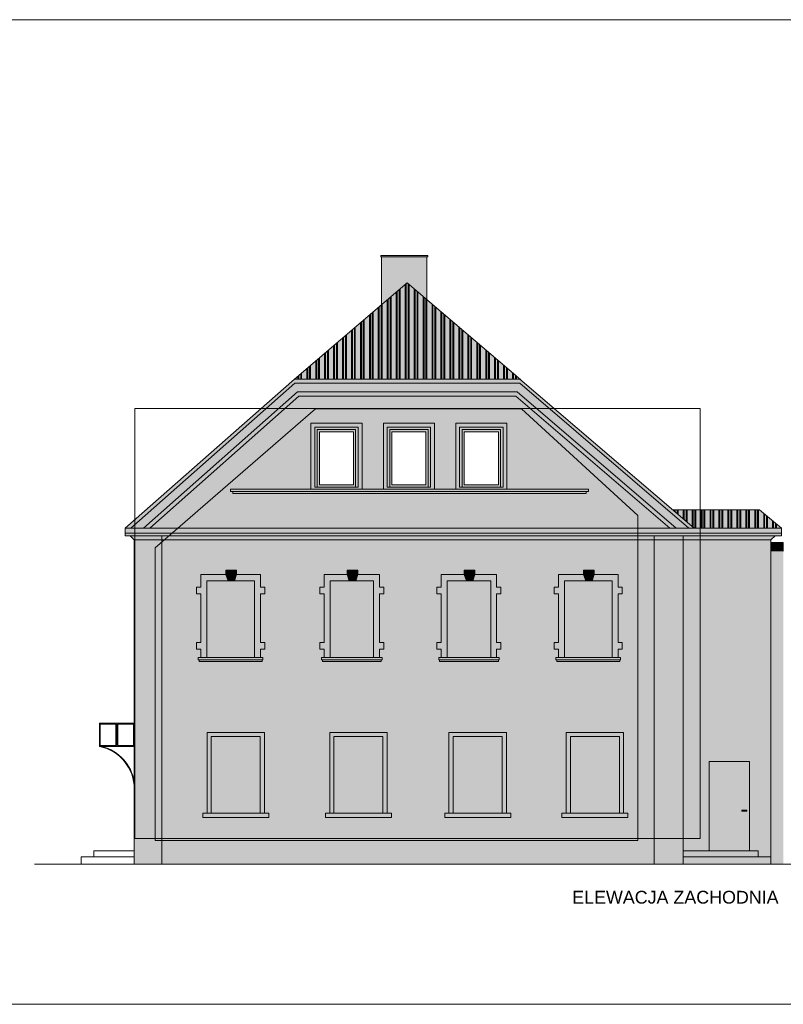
# Model space of a CAD drawing. Header units: millimetres. Extents: x 204754 to 495640, y -178579 to -98814.
# Tile 117 of 179: x 308848 to 326770, y -176519 to -153393. Entities that reach past the tile are written whole.
import ezdxf

# ---------------------------------------------------------------- set-up
doc = ezdxf.new("R2010")
doc.units = ezdxf.units.MM
doc.header["$MEASUREMENT"] = 0
doc.layers.get('0').update_dxf_attribs({"color": 252, "lineweight": 5})
for name, color, linetype, lineweight in [('Nowe_810-G Ogólne_Nr_pióra__103', 252, 'Continuous', 5), ('Nowe_810-G Ogólne_Nr_pióra__114', 252, 'Continuous', 5), ('Nowe_810-G Ogólne_Nr_pióra__193', 252, 'Continuous', 5), ('Nowe_810-G Ogólne_Nr_pióra__198', 252, 'Continuous', 5), ('Nowe_810-G Ogólne_Nr_pióra__204', 252, 'Continuous', 5), ('Nowe_810-G Ogólne_Nr_pióra__215', 252, 'Continuous', 5), ('Nowe_810-G Ogólne_Nr_pióra__27', 252, 'Continuous', 5), ('Nowe_810-G Ogólne_Nr_pióra__56', 252, 'Continuous', 5), ('Nowe_810-G Ogólne_Nr_pióra__82', 252, 'Continuous', 5), ('Nowe_820-G Rysunki Obrazki_Nr_pióra__7', 252, 'Continuous', 5), ('Nowe_Nowe_220(1)-A Ściany zewnętrzne_Nr_pióra__104', 252, 'Continuous', 5), ('Nowe_Nowe_220(1)-A Ściany zewnętrzne_Nr_pióra__205', 252, 'Continuous', 5), ('Nowe_Nowe_220(1)-A Ściany zewnętrzne_Nr_pióra__23', 252, 'Continuous', 5), ('Nowe_Nowe_220(1)-A Ściany zewnętrzne_Nr_pióra__41', 252, 'Continuous', 5), ('Nowe_TABELKA_Nr_pióra__1', 252, 'Continuous', 5)]:
    doc.layers.add(name, color=color, linetype=linetype, lineweight=lineweight)
doc.styles.add('GENERATED_STYLE_1', font='arial.ttf')

# ---------------------------------------------------------------- blocks, each defined once
blk = doc.blocks.new('podkład 20251118')
at = {"layer": 'Nowe_810-G Ogólne_Nr_pióra__114', "linetype": 'Continuous', "lineweight": 5}
for points in [[(317940, -159572), (317340, -160086), (317340, -158965), (318406, -158965), (318406, -159966)], [(311537, -173230), (311537, -165614), (312187, -165614), (312187, -169327), (312187, -173230)], [(324417, -165614), (324417, -173230), (323737, -173230), (323737, -165614)], [(324446, -165628), (324417, -165628), (324417, -169327), (324446, -169327)], [(326565, -165907, 0.056843), (326565, -165896)], [(313238, -166575), (313238, -168375), (314358, -168375), (314358, -166575)], [(316132, -166575), (316132, -168375), (317152, -168375), (317152, -166575)], [(319902, -168375), (319902, -166575), (318882, -166575), (318882, -168375)], [(322752, -168375), (322752, -166575), (321632, -166575), (321632, -168375)], [(314494, -172032), (314494, -170232), (313344, -170232), (313344, -172032)], [(317373, -172032), (317373, -170232), (316223, -170232), (316223, -172032)], [(320173, -172032), (320173, -170232), (319023, -170232), (319023, -172032)], [(321773, -170232), (321773, -172032), (322923, -172032), (322923, -170232)]]:
    blk.add_hatch(color=252, dxfattribs=at).paths.add_polyline_path(points)
h = blk.add_hatch(color=252, dxfattribs=at)
h.paths.add_polyline_path([(311906, -165334), (315400, -162234), (320490, -162234), (324105, -165334)])
h.paths.add_polyline_path([(313797, -164471), (313847, -164471), (313847, -164521), (322147, -164521), (322147, -164471), (322197, -164471), (322197, -164421), (320283, -164421), (320283, -162871), (319083, -162871), (319083, -164421), (318583, -164421), (318583, -162871), (317383, -162871), (317383, -164421), (316883, -164421), (316883, -162871), (315683, -162871), (315683, -164421), (314397, -164421), (314390, -164421), (313797, -164421)], flags=0)
h = blk.add_hatch(color=252, dxfattribs=at)
h.paths.add_polyline_path([(323737, -165614), (323737, -173230), (312187, -173230), (312187, -165614)])
h.paths.add_polyline_path([(312998, -168175), (312998, -168025), (313098, -168025), (313098, -166875), (312998, -166875), (312998, -166725), (313098, -166725), (313098, -166425), (313688, -166425), (313688, -166325), (313938, -166325), (313938, -166425), (314498, -166425), (314498, -166725), (314598, -166725), (314598, -166875), (314498, -166875), (314498, -168025), (314598, -168025), (314598, -168175), (314498, -168175), (314498, -168375), (314558, -168375), (314558, -168425), (314538, -168425), (314538, -168465), (313798, -168465), (313058, -168465), (313058, -168425), (313038, -168425), (313038, -168375), (313098, -168375), (313098, -168175)], flags=0)
h.paths.add_polyline_path([(313144, -172132), (313144, -172032), (313244, -172032), (313244, -170132), (314594, -170132), (314594, -172032), (314694, -172032), (314694, -172132)], flags=0)
h.paths.add_polyline_path([(315892, -166725), (315992, -166725), (315992, -166425), (316533, -166425), (316533, -166325), (316783, -166325), (316783, -166425), (317292, -166425), (317292, -166725), (317392, -166725), (317392, -166875), (317292, -166875), (317292, -168025), (317392, -168025), (317392, -168175), (317292, -168175), (317292, -168375), (317352, -168375), (317352, -168425), (317332, -168425), (317332, -168465), (316592, -168465), (315952, -168465), (315952, -168425), (315932, -168425), (315932, -168375), (315992, -168375), (315992, -168175), (315892, -168175), (315892, -168025), (315992, -168025), (315992, -166875), (315892, -166875)], flags=0)
h.paths.add_polyline_path([(316023, -172032), (316123, -172032), (316123, -170132), (317473, -170132), (317473, -172032), (317573, -172032), (317573, -172132), (316023, -172132)], flags=0)
h.paths.add_polyline_path([(318642, -168175), (318642, -168025), (318742, -168025), (318742, -166875), (318642, -166875), (318642, -166725), (318742, -166725), (318742, -166425), (319283, -166425), (319283, -166325), (319533, -166325), (319533, -166425), (320042, -166425), (320042, -166725), (320142, -166725), (320142, -166875), (320042, -166875), (320042, -168025), (320142, -168025), (320142, -168175), (320042, -168175), (320042, -168375), (320102, -168375), (320102, -168425), (320082, -168425), (320082, -168465), (319342, -168465), (318702, -168465), (318702, -168425), (318682, -168425), (318682, -168375), (318742, -168375), (318742, -168175)], flags=0)
h.paths.add_polyline_path([(320373, -172132), (318823, -172132), (318823, -172032), (318923, -172032), (318923, -170132), (320273, -170132), (320273, -172032), (320373, -172032)], flags=0)
h.paths.add_polyline_path([(321392, -166725), (321492, -166725), (321492, -166425), (322083, -166425), (322083, -166325), (322333, -166325), (322333, -166425), (322892, -166425), (322892, -166725), (322992, -166725), (322992, -166875), (322892, -166875), (322892, -168025), (322992, -168025), (322992, -168175), (322892, -168175), (322892, -168375), (322952, -168375), (322952, -168425), (322932, -168425), (322932, -168465), (322192, -168465), (321452, -168465), (321452, -168425), (321432, -168425), (321432, -168375), (321492, -168375), (321492, -168175), (321392, -168175), (321392, -168025), (321492, -168025), (321492, -166875), (321392, -166875)], flags=0)
h.paths.add_polyline_path([(321573, -172132), (321573, -172032), (321673, -172032), (321673, -170132), (323023, -170132), (323023, -172032), (323123, -172032), (323123, -172132)], flags=0)
h = blk.add_hatch(color=252, dxfattribs=at)
h.paths.add_polyline_path([(324417, -165614), (326479, -165614), (326479, -173230), (324417, -173230)])
h.paths.add_polyline_path([(325028, -170818), (325978, -170818), (325978, -172918), (325028, -172918)], flags=0)
at = {"layer": 'Nowe_810-G Ogólne_Nr_pióra__193', "linetype": 'Continuous', "lineweight": 5}
h = blk.add_hatch(color=252, dxfattribs=at)
h.paths.add_polyline_path([(316883, -162871), (315683, -162871), (315683, -164421), (316883, -164421)])
h.paths.add_polyline_path([(316683, -164321), (315883, -164321), (315883, -163071), (316683, -163071)], flags=0)
h = blk.add_hatch(color=252, dxfattribs=at)
h.paths.add_polyline_path([(318583, -162871), (317383, -162871), (317383, -164421), (318583, -164421)])
h.paths.add_polyline_path([(318383, -164321), (317583, -164321), (317583, -163071), (318383, -163071)], flags=0)
h = blk.add_hatch(color=252, dxfattribs=at)
h.paths.add_polyline_path([(320283, -162871), (319083, -162871), (319083, -164421), (320283, -164421)])
h.paths.add_polyline_path([(320083, -164321), (319283, -164321), (319283, -163071), (320083, -163071)], flags=0)
for points in [[(326724, -165454), (311326, -165454), (311326, -165334), (324675, -165334), (326724, -165334)], [(312187, -165614), (311537, -165614), (311437, -165514), (312187, -165514)], [(312187, -165514), (323737, -165514), (323737, -165614), (312187, -165614)], [(323737, -165514), (324417, -165514), (324417, -165614), (323737, -165614)], [(324417, -165514), (326579, -165514), (326479, -165614), (324417, -165614)], [(326479, -173230), (326479, -165869), (326772, -165874), (326772, -173230)], [(313238, -166575), (313737, -166575), (313688, -166425), (313098, -166425), (313098, -166725), (312998, -166725), (312998, -166875), (313098, -166875), (313098, -168025), (312998, -168025), (312998, -168175), (313098, -168175), (313098, -168375), (313238, -168375)], [(313737, -166575), (313889, -166575), (313938, -166425), (313938, -166325), (313688, -166325), (313688, -166425)], [(314358, -166575), (314358, -168375), (314498, -168375), (314498, -168175), (314598, -168175), (314598, -168025), (314498, -168025), (314498, -166875), (314598, -166875), (314598, -166725), (314498, -166725), (314498, -166425), (313938, -166425), (313889, -166575)], [(316582, -166575), (316533, -166425), (315992, -166425), (315992, -166725), (315892, -166725), (315892, -166875), (315992, -166875), (315992, -168025), (315892, -168025), (315892, -168175), (315992, -168175), (315992, -168375), (316132, -168375), (316132, -166575)], [(316582, -166575), (316734, -166575), (316783, -166425), (316783, -166325), (316533, -166325), (316533, -166425)], [(316734, -166575), (316783, -166425), (317292, -166425), (317292, -166725), (317392, -166725), (317392, -166875), (317292, -166875), (317292, -168025), (317392, -168025), (317392, -168175), (317292, -168175), (317292, -168375), (317152, -168375), (317152, -166575)], [(319332, -166575), (319283, -166425), (318742, -166425), (318742, -166725), (318642, -166725), (318642, -166875), (318742, -166875), (318742, -168025), (318642, -168025), (318642, -168175), (318742, -168175), (318742, -168375), (318882, -168375), (318882, -166575)], [(319332, -166575), (319484, -166575), (319533, -166425), (319533, -166325), (319283, -166325), (319283, -166425)], [(319484, -166575), (319533, -166425), (320042, -166425), (320042, -166725), (320142, -166725), (320142, -166875), (320042, -166875), (320042, -168025), (320142, -168025), (320142, -168175), (320042, -168175), (320042, -168375), (319902, -168375), (319902, -166575)], [(321632, -166575), (322132, -166575), (322083, -166425), (321492, -166425), (321492, -166725), (321392, -166725), (321392, -166875), (321492, -166875), (321492, -168025), (321392, -168025), (321392, -168175), (321492, -168175), (321492, -168375), (321632, -168375)], [(322132, -166575), (322284, -166575), (322333, -166425), (322333, -166325), (322083, -166325), (322083, -166425)], [(322752, -166575), (322752, -168375), (322892, -168375), (322892, -168175), (322992, -168175), (322992, -168025), (322892, -168025), (322892, -166875), (322992, -166875), (322992, -166725), (322892, -166725), (322892, -166425), (322333, -166425), (322284, -166575)], [(314594, -170132), (313244, -170132), (313244, -172032), (313344, -172032), (313344, -170232), (314494, -170232), (314494, -172032), (314594, -172032)], [(316223, -170232), (317373, -170232), (317373, -172032), (317473, -172032), (317473, -170132), (316123, -170132), (316123, -172032), (316223, -172032)], [(319023, -170232), (320173, -170232), (320173, -172032), (320273, -172032), (320273, -170132), (318923, -170132), (318923, -172032), (319023, -172032)], [(321773, -170232), (322923, -170232), (322923, -172032), (323023, -172032), (323023, -170132), (321673, -170132), (321673, -172032), (321773, -172032)]]:
    blk.add_hatch(color=252, dxfattribs=at).paths.add_polyline_path(points)
at = {"layer": 'Nowe_810-G Ogólne_Nr_pióra__198', "linetype": 'Continuous', "lineweight": 5}
blk.add_hatch(color=252, dxfattribs=at).paths.add_polyline_path([(325028, -170818), (325978, -170818), (325978, -172918), (325028, -172918)])
at = {"layer": 'Nowe_810-G Ogólne_Nr_pióra__204', "linetype": 'Continuous', "lineweight": 5}
for points in [[(320584, -161834), (315297, -161834), (317940, -159572)], [(326724, -165334), (326211, -164904), (324172, -164904), (324675, -165334)]]:
    blk.add_hatch(color=252, dxfattribs=at).paths.add_polyline_path(points)
at = {"layer": 'Nowe_810-G Ogólne_Nr_pióra__215', "linetype": 'Continuous', "lineweight": 5}
for points in [[(311326, -165334), (315297, -161834), (320584, -161834), (324675, -165334), (324555, -165334), (320583, -161934), (315308, -161934), (311456, -165334)], [(320583, -161934), (324555, -165334), (324255, -165334), (320521, -162134), (315369, -162134), (311756, -165334), (311456, -165334), (315308, -161934)], [(320521, -162134), (324255, -165334), (324105, -165334), (320490, -162234), (315400, -162234), (311906, -165334), (311756, -165334), (315369, -162134)], [(313797, -164471), (313797, -164421), (314397, -164421), (314917, -164421), (315683, -164421), (322197, -164421), (322197, -164471), (322147, -164471), (313847, -164471)], [(313847, -164521), (313847, -164471), (322147, -164471), (322147, -164521)], [(311326, -165454), (326724, -165454), (326724, -165514), (311326, -165514)], [(326479, -165869), (326479, -165669), (326639, -165672), (326639, -165872)], [(326639, -165872), (326639, -165672), (326768, -165674), (326768, -165874)], [(313058, -168425), (313038, -168425), (313038, -168375), (313098, -168375), (314498, -168375), (314558, -168375), (314558, -168425)], [(313798, -168465), (313058, -168465), (313058, -168425), (314538, -168425), (314538, -168465)], [(315952, -168425), (315932, -168425), (315932, -168375), (315992, -168375), (317292, -168375), (317352, -168375), (317352, -168425)], [(316592, -168465), (315952, -168465), (315952, -168425), (317332, -168425), (317332, -168465)], [(318742, -168375), (320042, -168375), (320102, -168375), (320102, -168425), (318702, -168425), (318682, -168425), (318682, -168375)], [(318702, -168425), (320082, -168425), (320082, -168465), (319342, -168465), (318702, -168465)], [(321492, -168375), (322892, -168375), (322952, -168375), (322952, -168425), (321452, -168425), (321432, -168425), (321432, -168375)], [(321452, -168425), (322932, -168425), (322932, -168465), (322192, -168465), (321452, -168465)], [(314694, -172132), (314694, -172032), (313144, -172032), (313144, -172132)], [(317573, -172132), (317573, -172032), (316023, -172032), (316023, -172132)], [(320373, -172032), (318823, -172032), (318823, -172132), (320373, -172132)], [(321573, -172032), (321573, -172132), (323123, -172132), (323123, -172032)]]:
    blk.add_hatch(color=252, dxfattribs=at).paths.add_polyline_path(points)
at = {"layer": 'Nowe_810-G Ogólne_Nr_pióra__56', "linetype": 'Continuous', "lineweight": 5}
h = blk.add_hatch(color=252, dxfattribs=at)
h.paths.add_polyline_path([(311537, -170462), (310719, -170462), (310719, -169919), (311537, -169919)])
h.paths.add_polyline_path([(311108, -170442), (310739, -170442), (310739, -169939), (311108, -169939)], flags=0)
h.paths.add_polyline_path([(311148, -169939), (311517, -169939), (311517, -170442), (311148, -170442)], flags=0)
blk.add_hatch(color=252, dxfattribs=at).paths.add_polyline_path([(310719, -170462, -0.356007), (311537, -171466), (311537, -171288, 0.291441), (310785, -170462)])
at = {"layer": 'Nowe_810-G Ogólne_Nr_pióra__82', "linetype": 'Continuous', "lineweight": 5}
blk.add_hatch(color=252, dxfattribs=at).paths.add_polyline_path([(318426, -158965), (317320, -158965), (317320, -158934), (318426, -158934)])
at = {"color": 252, "lineweight": 5}
for p, q in [((311547, -162524), (311547, -172625)), ((324822, -162524), (311547, -162524)), ((315793, -162536), (312024, -165796)), ((320628, -162536), (315793, -162536)), ((323356, -165042), (320628, -162536)), ((324822, -172625), (324822, -162524)), ((323356, -172671), (323356, -165042)), ((312024, -165796), (312024, -172671)), ((311547, -172625), (324822, -172625)), ((312024, -172671), (323356, -172671))]:
    blk.add_line(p, q, dxfattribs=at)
at = {"layer": 'Nowe_810-G Ogólne_Nr_pióra__103', "color": 252, "linetype": 'Continuous', "lineweight": 5}
for p, q in [((317320, -158965), (317320, -158934)), ((317320, -158934), (318426, -158934)), ((318426, -158965), (317320, -158965)), ((318426, -158934), (318426, -158965))]:
    blk.add_line(p, q, dxfattribs=at)
at = {"layer": 'Nowe_810-G Ogólne_Nr_pióra__27', "color": 252, "linetype": 'Continuous', "lineweight": 5}
for p, q in [((324417, -165614), (326479, -165614)), ((324417, -173230), (324417, -165614)), ((326479, -165614), (326479, -173230)), ((326479, -165869), (326479, -165669)), ((326479, -165669), (326639, -165672)), ((326639, -165672), (326639, -165872)), ((326639, -165872), (326639, -165672)), ((326639, -165672), (326768, -165674)), ((326768, -165674), (326768, -165874)), ((326639, -165872), (326479, -165869)), ((326768, -165874), (326639, -165872)), ((325028, -170818), (325978, -170818)), ((325028, -172918), (325028, -170818)), ((325978, -170818), (325978, -172918)), ((325978, -172918), (325028, -172918)), ((326479, -173230), (324417, -173230))]:
    blk.add_line(p, q, dxfattribs=at)
at = {"layer": 'Nowe_820-G Rysunki Obrazki_Nr_pióra__7', "color": 252, "linetype": 'Continuous', "lineweight": 5}
for p, q in [((337341, -153393), (261161, -153393)), ((261161, -176519), (337341, -176519))]:
    blk.add_line(p, q, dxfattribs=at)
at = {"layer": 'Nowe_Nowe_220(1)-A Ściany zewnętrzne_Nr_pióra__104', "color": 252, "linetype": 'Continuous', "lineweight": 5}
for p, q in [((310739, -169939), (311108, -169939)), ((310739, -170442), (310739, -169939)), ((311108, -169939), (311108, -170442)), ((311128, -170462), (311128, -169919)), ((311128, -169919), (311128, -170462)), ((311148, -169939), (311517, -169939)), ((311148, -170442), (311148, -169939)), ((311517, -169939), (311517, -170442)), ((311108, -170442), (310739, -170442)), ((311517, -170442), (311148, -170442))]:
    blk.add_line(p, q, dxfattribs=at)
at = {"layer": 'Nowe_Nowe_220(1)-A Ściany zewnętrzne_Nr_pióra__205', "color": 252, "linetype": 'Continuous', "lineweight": 5}
for p, q in [((317685, -161830), (317685, -159795)), ((317708, -161830), (317708, -159775)), ((317753, -161830), (317753, -159737)), ((317775, -161830), (317775, -159717)), ((317895, -161830), (317895, -159614)), ((317918, -161830), (317918, -159595)), ((317963, -161830), (317963, -159596)), ((317985, -161830), (317985, -159616)), ((318105, -161830), (318105, -159718)), ((318128, -161830), (318128, -159738)), ((318173, -161830), (318173, -159776)), ((318195, -161830), (318195, -159795)), ((317475, -161830), (317475, -159975)), ((317498, -161830), (317498, -159955)), ((317543, -161830), (317543, -159917)), ((317565, -161830), (317565, -159897)), ((318315, -161830), (318315, -159898)), ((318338, -161830), (318338, -159917)), ((318383, -161830), (318383, -159956)), ((318405, -161830), (318405, -159975)), ((317145, -161830), (317145, -160258)), ((317265, -161830), (317265, -160155)), ((317288, -161830), (317288, -160135)), ((317333, -161830), (317333, -160097)), ((317355, -161830), (317355, -160078)), ((318525, -161830), (318525, -160078)), ((318548, -161830), (318548, -160097)), ((318593, -161830), (318593, -160135)), ((318615, -161830), (318615, -160155)), ((318735, -161830), (318735, -160257)), ((316913, -161830), (316913, -160457)), ((316935, -161830), (316935, -160438)), ((317055, -161830), (317055, -160335)), ((317078, -161830), (317078, -160316)), ((317123, -161830), (317123, -160277)), ((318758, -161830), (318758, -160277)), ((318803, -161830), (318803, -160315)), ((318825, -161830), (318825, -160334)), ((318945, -161830), (318945, -160437)), ((318968, -161830), (318968, -160456)), ((316635, -161830), (316635, -160695)), ((316658, -161830), (316658, -160676)), ((316703, -161830), (316703, -160637)), ((316725, -161830), (316725, -160618)), ((316845, -161830), (316845, -160515)), ((316868, -161830), (316868, -160496)), ((319013, -161830), (319013, -160495)), ((319035, -161830), (319035, -160514)), ((319155, -161830), (319155, -160617)), ((319178, -161830), (319178, -160636)), ((319223, -161830), (319223, -160675)), ((319245, -161830), (319245, -160694)), ((316425, -161830), (316425, -160875)), ((316448, -161830), (316448, -160856)), ((316493, -161830), (316493, -160817)), ((316515, -161830), (316515, -160798)), ((319365, -161830), (319365, -160796)), ((319388, -161830), (319388, -160816)), ((319433, -161830), (319433, -160854)), ((319455, -161830), (319455, -160873)), ((316073, -161830), (316073, -161178)), ((316095, -161830), (316095, -161158)), ((316215, -161830), (316215, -161055)), ((316238, -161830), (316238, -161036)), ((316283, -161830), (316283, -160997)), ((316305, -161830), (316305, -160978)), ((319575, -161830), (319575, -160976)), ((319598, -161830), (319598, -160995)), ((319643, -161830), (319643, -161034)), ((319665, -161830), (319665, -161053)), ((319785, -161830), (319785, -161156)), ((319808, -161830), (319808, -161175)), ((315795, -161830), (315795, -161416)), ((315818, -161830), (315818, -161396)), ((315863, -161830), (315863, -161358)), ((315885, -161830), (315885, -161338)), ((316005, -161830), (316005, -161235)), ((316028, -161830), (316028, -161216)), ((319853, -161830), (319853, -161214)), ((319875, -161830), (319875, -161233)), ((319995, -161830), (319995, -161336)), ((320018, -161830), (320018, -161355)), ((320063, -161830), (320063, -161393)), ((320085, -161830), (320085, -161413)), ((315585, -161830), (315585, -161596)), ((315608, -161830), (315608, -161576)), ((315653, -161830), (315653, -161538)), ((315675, -161830), (315675, -161519)), ((320205, -161830), (320205, -161515)), ((320228, -161830), (320228, -161535)), ((320273, -161830), (320273, -161573)), ((320295, -161830), (320295, -161592)), ((315375, -161830), (315375, -161776)), ((315398, -161830), (315398, -161757)), ((315443, -161830), (315443, -161718)), ((315465, -161830), (315465, -161699)), ((320415, -161830), (320415, -161695)), ((320438, -161830), (320438, -161714)), ((320483, -161830), (320483, -161753)), ((320505, -161830), (320505, -161772)), ((324210, -164936), (324210, -164909)), ((324232, -164955), (324232, -164909)), ((324277, -164994), (324277, -164909)), ((324300, -165013), (324300, -164909)), ((324420, -165116), (324420, -164909)), ((324442, -165135), (324442, -164909)), ((324487, -165173), (324487, -164909)), ((324510, -165193), (324510, -164909)), ((324630, -165295), (324630, -164909)), ((324652, -165315), (324652, -164909)), ((324697, -165330), (324697, -164909)), ((324720, -165330), (324720, -164909)), ((324840, -165330), (324840, -164909)), ((324862, -165330), (324862, -164909)), ((324907, -165330), (324907, -164909)), ((324930, -165330), (324930, -164909)), ((325050, -165330), (325050, -164909)), ((325072, -165330), (325072, -164909)), ((325117, -165330), (325117, -164909)), ((325140, -165330), (325140, -164909)), ((325260, -165330), (325260, -164909)), ((325282, -165330), (325282, -164909)), ((325327, -165330), (325327, -164909)), ((325350, -165330), (325350, -164909)), ((325470, -165330), (325470, -164909)), ((325492, -165330), (325492, -164909)), ((325537, -165330), (325537, -164909)), ((325560, -165330), (325560, -164909)), ((325680, -165330), (325680, -164909)), ((325702, -165330), (325702, -164909)), ((325747, -165330), (325747, -164909)), ((325770, -165330), (325770, -164909)), ((325890, -165330), (325890, -164909)), ((325912, -165330), (325912, -164909)), ((325957, -165330), (325957, -164909)), ((325980, -165330), (325980, -164909)), ((326100, -165330), (326100, -164909)), ((326122, -165330), (326122, -164909)), ((326167, -165330), (326167, -164909)), ((326190, -165330), (326190, -164909)), ((326310, -165330), (326310, -164992)), ((326332, -165330), (326332, -165011)), ((326377, -165330), (326377, -165049)), ((326400, -165330), (326400, -165067)), ((326520, -165330), (326520, -165168)), ((326542, -165330), (326542, -165186)), ((326587, -165330), (326587, -165224)), ((326610, -165330), (326610, -165243))]:
    blk.add_line(p, q, dxfattribs=at)
at = {"layer": 'Nowe_Nowe_220(1)-A Ściany zewnętrzne_Nr_pióra__23', "color": 252, "linetype": 'Continuous', "lineweight": 5}
blk.add_line((309198, -173230), (329789, -173230), dxfattribs=at)
at = {"layer": 'Nowe_Nowe_220(1)-A Ściany zewnętrzne_Nr_pióra__41', "color": 252, "linetype": 'Continuous', "lineweight": 5}
for p, q in [((317340, -160086), (317340, -158965)), ((317340, -158965), (318406, -158965)), ((318406, -158965), (318406, -159966)), ((315297, -161834), (317940, -159572)), ((320601, -161848), (317940, -159572)), ((311326, -165334), (315297, -161834)), ((320584, -161834), (315297, -161834)), ((324675, -165334), (320584, -161834)), ((311456, -165334), (315308, -161934)), ((320583, -161934), (315308, -161934)), ((324555, -165334), (320583, -161934)), ((311756, -165334), (315369, -162134)), ((311906, -165334), (315400, -162234)), ((320521, -162134), (315369, -162134)), ((320490, -162234), (315400, -162234)), ((324105, -165334), (320490, -162234)), ((324255, -165334), (320521, -162134)), ((316883, -162871), (315683, -162871)), ((315683, -162871), (315683, -164421)), ((316793, -162961), (315773, -162961)), ((315773, -162961), (315773, -164370)), ((316733, -163021), (315833, -163021)), ((315833, -163021), (315833, -164370)), ((316733, -164370), (316733, -163021)), ((316793, -164370), (316793, -162961)), ((316883, -164421), (316883, -162871)), ((318583, -162871), (317383, -162871)), ((317383, -162871), (317383, -164421)), ((318493, -162961), (317473, -162961)), ((317473, -162961), (317473, -164370)), ((318433, -163021), (317533, -163021)), ((317533, -163021), (317533, -164370)), ((318433, -164370), (318433, -163021)), ((318493, -164370), (318493, -162961)), ((318583, -164421), (318583, -162871)), ((320283, -162871), (319083, -162871)), ((319083, -162871), (319083, -164421)), ((320193, -162961), (319173, -162961)), ((319173, -162961), (319173, -164370)), ((320133, -163021), (319233, -163021)), ((319233, -163021), (319233, -164370)), ((320133, -164370), (320133, -163021)), ((320193, -164370), (320193, -162961)), ((320283, -164421), (320283, -162871)), ((316683, -163071), (315883, -163071)), ((315883, -163071), (315883, -164321)), ((316683, -164321), (316683, -163071)), ((318383, -163071), (317583, -163071)), ((317583, -163071), (317583, -164321)), ((318383, -164321), (318383, -163071)), ((320083, -163071), (319283, -163071)), ((319283, -163071), (319283, -164321)), ((320083, -164321), (320083, -163071)), ((313797, -164421), (322197, -164421)), ((313797, -164471), (313797, -164421)), ((315683, -164421), (316883, -164421)), ((315773, -164370), (316793, -164370)), ((315833, -164370), (316733, -164370)), ((315883, -164321), (316683, -164321)), ((317383, -164421), (318583, -164421)), ((317473, -164370), (318493, -164370)), ((317533, -164370), (318433, -164370)), ((317583, -164321), (318383, -164321)), ((319083, -164421), (320283, -164421)), ((319173, -164370), (320193, -164370)), ((319233, -164370), (320133, -164370)), ((319283, -164321), (320083, -164321)), ((322197, -164421), (322197, -164471)), ((322197, -164471), (313797, -164471)), ((313847, -164471), (322147, -164471)), ((313847, -164521), (313847, -164471)), ((322147, -164521), (313847, -164521)), ((322147, -164471), (322147, -164521)), ((324172, -164904), (326211, -164904)), ((326211, -164904), (326724, -165334)), ((311326, -165334), (326724, -165334)), ((311326, -165334), (311326, -165514)), ((326724, -165514), (326724, -165334)), ((311326, -165454), (326724, -165454)), ((311326, -165514), (326724, -165514)), ((311537, -165614), (311437, -165514)), ((312187, -173230), (312187, -165514)), ((323737, -173218), (323737, -165514)), ((324417, -173218), (324417, -165514)), ((326579, -165514), (326479, -165614)), ((311537, -173230), (311537, -165614)), ((311537, -165614), (326479, -165614)), ((326479, -165669), (326479, -165614)), ((313098, -166725), (313098, -166425)), ((313098, -166425), (313688, -166425)), ((313938, -166325), (313688, -166325)), ((313688, -166425), (313688, -166325)), ((313737, -166575), (313688, -166425)), ((313889, -166575), (313938, -166425)), ((313938, -166425), (313938, -166325)), ((313938, -166425), (314498, -166425)), ((314498, -166425), (314498, -166725)), ((315992, -166725), (315992, -166425)), ((315992, -166425), (316533, -166425)), ((316783, -166325), (316533, -166325)), ((316533, -166425), (316533, -166325)), ((316582, -166575), (316533, -166425)), ((316734, -166575), (316783, -166425)), ((316783, -166425), (316783, -166325)), ((316783, -166425), (317292, -166425)), ((317292, -166425), (317292, -166725)), ((318742, -166725), (318742, -166425)), ((318742, -166425), (319283, -166425)), ((319533, -166325), (319283, -166325)), ((319283, -166425), (319283, -166325)), ((319332, -166575), (319283, -166425)), ((319484, -166575), (319533, -166425)), ((319533, -166425), (319533, -166325)), ((319533, -166425), (320042, -166425)), ((320042, -166425), (320042, -166725)), ((321492, -166725), (321492, -166425)), ((321492, -166425), (322083, -166425)), ((322333, -166325), (322083, -166325)), ((322083, -166425), (322083, -166325)), ((322132, -166575), (322083, -166425)), ((322284, -166575), (322333, -166425)), ((322333, -166425), (322333, -166325)), ((322333, -166425), (322892, -166425)), ((322892, -166425), (322892, -166725)), ((312998, -166875), (312998, -166725)), ((312998, -166725), (313098, -166725)), ((313238, -168375), (313238, -166575)), ((313238, -166575), (314358, -166575)), ((314358, -168375), (314358, -166575)), ((314498, -166725), (314598, -166725)), ((314598, -166725), (314598, -166875)), ((315892, -166875), (315892, -166725)), ((315892, -166725), (315992, -166725)), ((316132, -168375), (316132, -166575)), ((316132, -166575), (317152, -166575)), ((317152, -168375), (317152, -166575)), ((317292, -166725), (317392, -166725)), ((317392, -166725), (317392, -166875)), ((318642, -166875), (318642, -166725)), ((318642, -166725), (318742, -166725)), ((318882, -168375), (318882, -166575)), ((318882, -166575), (319902, -166575)), ((319902, -168375), (319902, -166575)), ((320042, -166725), (320142, -166725)), ((320142, -166725), (320142, -166875)), ((321392, -166875), (321392, -166725)), ((321392, -166725), (321492, -166725)), ((321632, -168375), (321632, -166575)), ((321632, -166575), (322752, -166575)), ((322752, -168375), (322752, -166575)), ((322892, -166725), (322992, -166725)), ((322992, -166725), (322992, -166875)), ((313098, -166875), (312998, -166875)), ((313098, -168025), (313098, -166875)), ((314598, -166875), (314498, -166875)), ((314498, -166875), (314498, -168025)), ((315992, -166875), (315892, -166875)), ((315992, -168025), (315992, -166875)), ((317392, -166875), (317292, -166875)), ((317292, -166875), (317292, -168025)), ((318742, -166875), (318642, -166875)), ((318742, -168025), (318742, -166875)), ((320142, -166875), (320042, -166875)), ((320042, -166875), (320042, -168025)), ((321492, -166875), (321392, -166875)), ((321492, -168025), (321492, -166875)), ((322992, -166875), (322892, -166875)), ((322892, -166875), (322892, -168025)), ((312998, -168175), (312998, -168025)), ((312998, -168025), (313098, -168025)), ((314498, -168025), (314598, -168025)), ((314598, -168025), (314598, -168175)), ((315892, -168175), (315892, -168025)), ((315892, -168025), (315992, -168025)), ((317292, -168025), (317392, -168025)), ((317392, -168025), (317392, -168175)), ((318642, -168175), (318642, -168025)), ((318642, -168025), (318742, -168025)), ((320042, -168025), (320142, -168025)), ((320142, -168025), (320142, -168175)), ((321392, -168175), (321392, -168025)), ((321392, -168025), (321492, -168025)), ((322892, -168025), (322992, -168025)), ((322992, -168025), (322992, -168175)), ((313098, -168175), (312998, -168175)), ((313098, -168375), (313098, -168175)), ((314598, -168175), (314498, -168175)), ((314498, -168175), (314498, -168375)), ((315992, -168175), (315892, -168175)), ((315992, -168375), (315992, -168175)), ((317392, -168175), (317292, -168175)), ((317292, -168175), (317292, -168375)), ((318742, -168175), (318642, -168175)), ((318742, -168375), (318742, -168175)), ((320142, -168175), (320042, -168175)), ((320042, -168175), (320042, -168375)), ((321492, -168175), (321392, -168175)), ((321492, -168375), (321492, -168175)), ((322992, -168175), (322892, -168175)), ((322892, -168175), (322892, -168375)), ((313098, -168375), (313038, -168375)), ((313038, -168375), (313038, -168425)), ((313038, -168425), (313058, -168425)), ((314558, -168425), (313058, -168425)), ((313058, -168425), (313058, -168465)), ((313058, -168465), (313798, -168465)), ((314498, -168375), (313098, -168375)), ((314538, -168465), (313798, -168465)), ((314498, -168375), (314558, -168375)), ((314538, -168425), (314538, -168465)), ((314558, -168375), (314558, -168425)), ((315992, -168375), (315932, -168375)), ((315932, -168375), (315932, -168425)), ((315932, -168425), (315952, -168425)), ((317352, -168425), (315952, -168425)), ((315952, -168425), (315952, -168465)), ((315952, -168465), (316592, -168465)), ((317292, -168375), (315992, -168375)), ((317332, -168465), (316592, -168465)), ((317292, -168375), (317352, -168375)), ((317332, -168425), (317332, -168465)), ((317352, -168375), (317352, -168425)), ((318742, -168375), (318682, -168375)), ((318682, -168375), (318682, -168425)), ((318682, -168425), (318702, -168425)), ((320102, -168425), (318702, -168425)), ((318702, -168425), (318702, -168465)), ((318702, -168465), (319342, -168465)), ((320042, -168375), (318742, -168375)), ((320082, -168465), (319342, -168465)), ((320042, -168375), (320102, -168375)), ((320082, -168425), (320082, -168465)), ((320102, -168375), (320102, -168425)), ((321492, -168375), (321432, -168375)), ((321432, -168375), (321432, -168425)), ((321432, -168425), (321452, -168425)), ((322952, -168425), (321452, -168425)), ((321452, -168425), (321452, -168465)), ((321452, -168465), (322192, -168465)), ((322892, -168375), (321492, -168375)), ((322932, -168465), (322192, -168465)), ((322892, -168375), (322952, -168375)), ((322932, -168425), (322932, -168465)), ((322952, -168375), (322952, -168425)), ((311537, -169919), (310719, -169919)), ((310719, -169919), (310719, -170462)), ((310719, -170462), (310719, -169919)), ((310719, -169919), (311128, -169919)), ((314594, -170132), (313244, -170132)), ((313244, -170132), (313244, -172032)), ((314594, -172032), (314594, -170132)), ((317473, -170132), (316123, -170132)), ((316123, -170132), (316123, -172032)), ((317473, -172032), (317473, -170132)), ((320273, -170132), (318923, -170132)), ((318923, -170132), (318923, -172032)), ((320273, -172032), (320273, -170132)), ((323023, -170132), (321673, -170132)), ((321673, -170132), (321673, -172032)), ((323023, -172032), (323023, -170132)), ((314494, -170232), (313344, -170232)), ((313344, -170232), (313344, -172032)), ((314494, -172032), (314494, -170232)), ((317373, -170232), (316223, -170232)), ((316223, -170232), (316223, -172032)), ((317373, -172032), (317373, -170232)), ((320173, -170232), (319023, -170232)), ((319023, -170232), (319023, -172032)), ((320173, -172032), (320173, -170232)), ((322923, -170232), (321773, -170232)), ((321773, -170232), (321773, -172032)), ((322923, -172032), (322923, -170232)), ((310719, -170462), (311537, -170462)), ((311128, -170462), (310719, -170462)), ((325028, -170818), (325978, -170818)), ((325028, -172918), (325028, -170818)), ((325978, -170818), (325978, -172918)), ((314694, -172032), (313144, -172032)), ((313144, -172032), (313144, -172132)), ((313344, -172032), (314494, -172032)), ((314694, -172132), (314694, -172032)), ((317573, -172032), (316023, -172032)), ((316023, -172032), (316023, -172132)), ((316223, -172032), (317373, -172032)), ((317573, -172132), (317573, -172032)), ((320373, -172032), (318823, -172032)), ((318823, -172032), (318823, -172132)), ((319023, -172032), (320173, -172032)), ((320373, -172132), (320373, -172032)), ((323123, -172032), (321573, -172032)), ((321573, -172032), (321573, -172132)), ((321773, -172032), (322923, -172032)), ((323123, -172132), (323123, -172032)), ((325794, -171981), (325794, -171956)), ((325794, -171956), (325914, -171956)), ((325914, -171981), (325794, -171981)), ((325914, -171956), (325914, -171981)), ((313144, -172132), (314694, -172132)), ((313244, -172132), (314594, -172132)), ((316023, -172132), (317573, -172132)), ((316123, -172132), (317473, -172132)), ((318823, -172132), (320373, -172132)), ((318923, -172132), (320273, -172132)), ((321573, -172132), (323123, -172132)), ((321673, -172132), (323023, -172132)), ((311537, -172918), (310587, -172918)), ((310587, -172918), (310587, -173058)), ((324417, -172918), (326179, -172918)), ((325978, -172918), (325028, -172918)), ((326179, -172918), (326179, -173058)), ((311537, -173058), (310287, -173058)), ((310287, -173058), (310287, -173230)), ((324417, -173058), (326479, -173058)), ((326479, -173058), (326479, -173230))]:
    blk.add_line(p, q, dxfattribs=at)
for radius, start, end in [(1025, 0, 78.3843), (1040, 9.8323, 74.8254)]:
    blk.add_arc((310512, -171466), radius, start, end, dxfattribs=at)
at = {"layer": 'Nowe_TABELKA_Nr_pióra__1', "color": 252, "lineweight": 5, "style": 'GENERATED_STYLE_1'}
blk.add_text('ELEWACJA ZACHODNIA', height=300, dxfattribs=at).set_placement((321816, -174154))

msp = doc.modelspace()

# ---------------------------------------------------------------- block references
msp.add_blockref('podkład 20251118', (0, 0))

doc.saveas('drawing.dxf')
